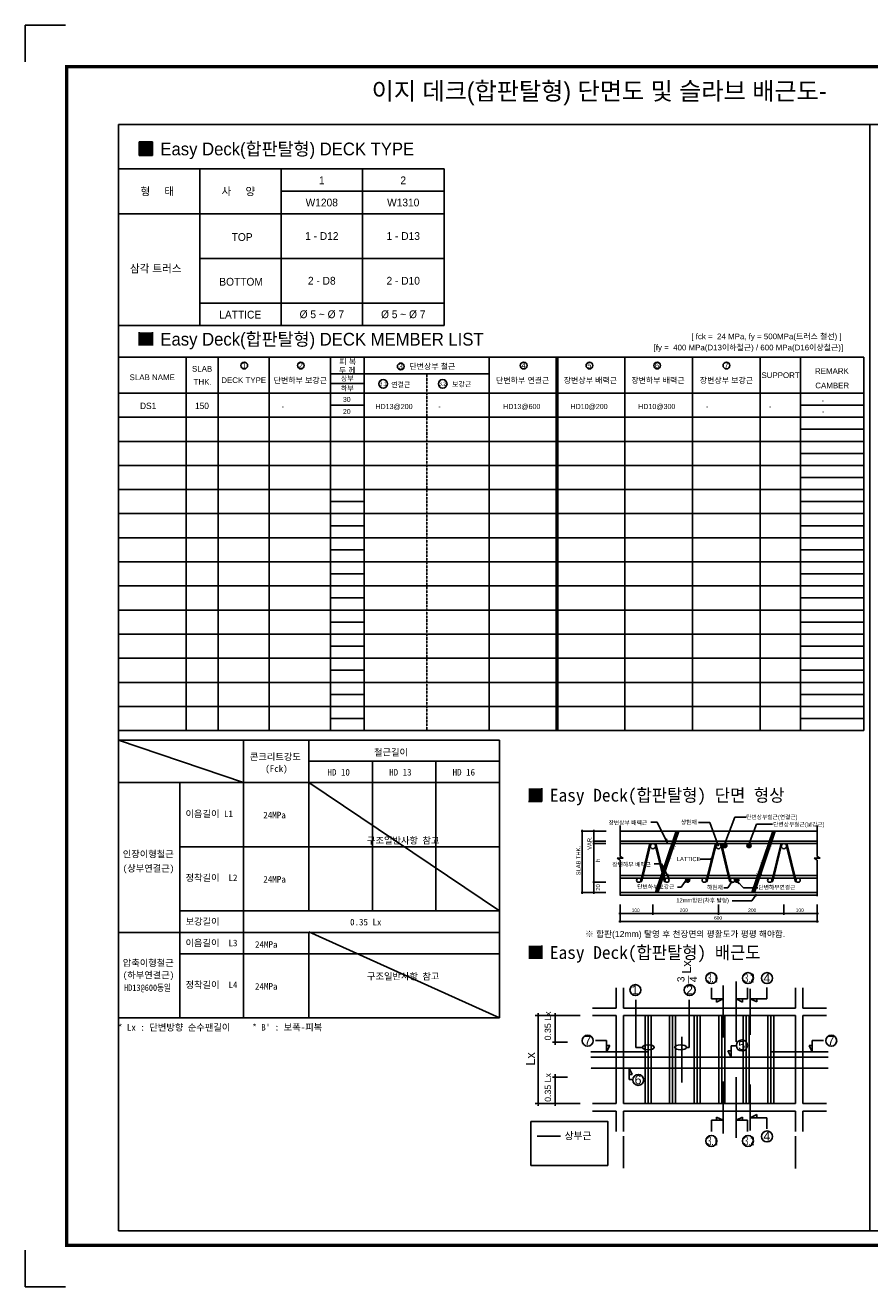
# Model space of a CAD drawing. Header units: millimetres. Extents: x 3445018 to 4174071, y -6064565 to -5122887.
# Tile 24 of 192: x 3698182 to 3710116, y -5863538 to -5845718. Entities that reach past the tile are written whole.
import ezdxf
from ezdxf.enums import TextEntityAlignment as Align

# ---------------------------------------------------------------- set-up
doc = ezdxf.new("R2010")
doc.units = ezdxf.units.MM
doc.header["$MEASUREMENT"] = 0
doc.linetypes.add('XREF1$0$HIDDENX2', pattern=[0.75, 0.5, -0.25])
doc.layers.get('0').update_dxf_attribs({"linetype": 'CONTINUOUS'})
for name, color, linetype in [('A-GRID-DIMS', 7, 'CONTINUOUS'), ('A_GE_FORM', 7, 'CONTINUOUS'), ('DIM', 7, 'CONTINUOUS'), ('guide', 9, 'CONTINUOUS'), ('SY', 1, 'CONTINUOUS'), ('XREF1$0$0-BOT  BAR', 7, 'XREF1$0$HIDDENX2'), ('XREF1$0$DIM', 7, 'CONTINUOUS'), ('XREF1$0$FIN', 9, 'CONTINUOUS'), ('XREF1$0$FUR', 23, 'CONTINUOUS'), ('XREF1$0$WAL', 3, 'CONTINUOUS'), ('문자', 2, 'CONTINUOUS')]:
    doc.layers.add(name, color=color, linetype=linetype)
doc.styles.add('ARIAL', font='arial.ttf')
doc.styles.add('HD', font='txt')
doc.styles.add('HSH', font='txt')
doc.styles.add('굴림', font='txt')

# ---------------------------------------------------------------- blocks, each defined once
blk = doc.blocks.new('sheet _서영')
at = {"layer": 'A_GE_FORM'}
for p, q in [((-362689.99, -1058464.44), (-362689.99, -1058481.68)), ((-362689.99, -1058464.44), (-362689.99, -1058481.68)), ((-362689.99, -1058464.44), (-362670.99, -1058464.44)), ((-362689.99, -1059041.18), (-362689.99, -1059058.43)), ((-362689.99, -1059041.18), (-362689.99, -1059058.43)), ((-362689.99, -1059058.43), (-362670.99, -1059058.43))]:
    blk.add_line(p, q, dxfattribs=at)
at = {"layer": 'A_GE_FORM', "const_width": 1.5}
blk.add_lwpolyline([(-361868.49, -1059038.93), (-362670.49, -1059038.93), (-362670.49, -1058483.93), (-361868.49, -1058483.93)], close=True, dxfattribs=at)
blk = doc.blocks.new('XREF1$0$DOT0')
at = {"layer": 'XREF1$0$DIM', "linetype": 'Continuous'}
blk.add_line((-3, 0), (3, 0), dxfattribs=at)
at = {"layer": 'XREF1$0$DIM', "color": 6}
blk.add_circle((0, 0), 0.75, dxfattribs=at)

msp = doc.modelspace()

# ---------------------------------------------------------------- hatches: boundary and pattern name
at = {"linetype": 'ByBlock'}
for points in [[(3699981.652, -5847366.314), (3699792.178, -5847366.314), (3699792.178, -5847555.787), (3699981.652, -5847555.787)], [(3699981.652, -5850053.634), (3699792.178, -5850053.634), (3699792.178, -5850243.108), (3699981.652, -5850243.108)], [(3705483.686, -5856494.974), (3705294.213, -5856494.974), (3705294.213, -5856684.447), (3705483.686, -5856684.447)], [(3705483.686, -5858717.446), (3705294.213, -5858717.446), (3705294.213, -5858906.92), (3705483.686, -5858906.92)]]:
    msp.add_hatch(color=256, dxfattribs=at).paths.add_polyline_path(points)
for points in [[(3708061.82, -5857276.149), (3708071.023, -5857276.149, -0.368878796), (3708095.808, -5857305.173, -1), (3708037.035, -5857305.173, -0.368878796)], [(3708404.917, -5857276.149), (3708414.119, -5857276.149, -0.368878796), (3708438.904, -5857305.173, -1), (3708380.132, -5857305.173, -0.368878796)], [(3707537.048, -5857765.226), (3707546.25, -5857765.226, -0.368878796), (3707571.036, -5857794.25, -1), (3707512.263, -5857794.25, -0.368878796)], [(3708231.395, -5857765.193), (3708240.597, -5857765.193, -0.368878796), (3708265.383, -5857794.217, -1), (3708206.61, -5857794.217, -0.368878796)]]:
    msp.add_hatch(color=256).paths.add_polyline_path(points)

# ---------------------------------------------------------------- linework, layer by layer
for p, q in [((3699792.178, -5847555.787), (3699792.178, -5847366.314)), ((3699981.652, -5847366.314), (3699792.178, -5847366.314)), ((3699981.652, -5847555.787), (3699981.652, -5847366.314)), ((3699981.652, -5847555.787), (3699792.178, -5847555.787)), ((3699792.178, -5850243.108), (3699792.178, -5850053.634)), ((3699981.652, -5850243.108), (3699981.652, -5850053.634)), ((3705483.686, -5856684.447, 0), (3705483.686, -5856494.974, 0)), ((3705483.686, -5856684.447, 0), (3705294.213, -5856684.447, 0)), ((3705483.686, -5858906.92, 0), (3705483.686, -5858717.446, 0))]:
    msp.add_line(p, q, dxfattribs=at)
at = {"const_width": 2.764}
for points in [[(3707287.761, -5857323.35, 1), (3707293.263, -5857323.35, 1)], [(3707354.532, -5857353.367, 1), (3707360.034, -5857353.367, 1)], [(3707364.548, -5857316.68, 1), (3707370.05, -5857316.68, 1)], [(3708647.955, -5857323.35, 1), (3708653.457, -5857323.35, 1)], [(3708714.726, -5857353.367, 1), (3708720.228, -5857353.367, 1)], [(3708724.741, -5857316.68, 1), (3708730.243, -5857316.68, 1)], [(3707214.099, -5857596.979, 1), (3707219.601, -5857596.979, 1)], [(3707227.453, -5857570.298, 1), (3707232.956, -5857570.298, 1)], [(3707231.006, -5857510.118, 1), (3707236.508, -5857510.118, 1)], [(3707269.31, -5857497.896, 1), (3707274.812, -5857497.896, 1)], [(3707274.119, -5857538.079, 1), (3707279.622, -5857538.079, 1)], [(3707304.454, -5857483.437, 1), (3707309.956, -5857483.437, 1)], [(3708573.305, -5857542.337, 1), (3708578.807, -5857542.337, 1)], [(3708573.305, -5857572.353, 1), (3708578.807, -5857572.353, 1)], [(3708586.659, -5857515.656, 1), (3708592.162, -5857515.656, 1)], [(3708628.516, -5857443.253, 1), (3708634.018, -5857443.253, 1)], [(3708633.325, -5857483.437, 1), (3708638.828, -5857483.437, 1)], [(3707165.792, -5857782.731, 1), (3707171.294, -5857782.731, 1)], [(3707214.099, -5857626.995, 1), (3707219.601, -5857626.995, 1)], [(3708509.99, -5857698.364, 1), (3708515.493, -5857698.364, 1)], [(3708523.345, -5857671.683, 1), (3708528.847, -5857671.683, 1)], [(3708568.036, -5857684.555, 1), (3708573.538, -5857684.555, 1)], [(3708581.39, -5857651.203, 1), (3708586.892, -5857651.203, 1)], [(3708588.067, -5857711.236, 1), (3708593.569, -5857711.236, 1)], [(3707110.581, -5857881.814, 1), (3707116.083, -5857881.814, 1)], [(3707110.581, -5857911.831, 1), (3707116.083, -5857911.831, 1)], [(3707123.935, -5857855.133, 1), (3707129.437, -5857855.133, 1)], [(3707170.601, -5857822.914, 1), (3707176.103, -5857822.914, 1)], [(3708504.721, -5857840.582, 1), (3708510.223, -5857840.582, 1)], [(3708518.075, -5857807.23, 1), (3708523.577, -5857807.23, 1)], [(3708524.752, -5857867.263, 1), (3708530.254, -5857867.263, 1)]]:
    msp.add_lwpolyline(points, format="xyb", close=True, dxfattribs=at)
for centre, radius in [((3707051.317, -5857313.462), 37.11), ((3707977.092, -5857313.462), 37.11), ((3708066.422, -5857305.173), 29.386), ((3708409.518, -5857305.173), 29.386), ((3708902.867, -5857313.462), 37.11), ((3706851.105, -5857794.644), 30.152), ((3707250.685, -5857794.644), 30.152), ((3707541.649, -5857794.25), 29.386), ((3707776.88, -5857794.644), 30.152), ((3708176.46, -5857794.644), 30.152), ((3708235.996, -5857794.217), 29.386), ((3708702.655, -5857794.644), 30.152), ((3709102.235, -5857794.644), 30.152)]:
    msp.add_circle(centre, radius)
at = {"layer": 'A-GRID-DIMS', "color": 0, "linetype": 'ByBlock'}
for p, q in [((3706589.445, -5858136.21), (3706589.445, -5858283.78)), ((3707051.317, -5858136.21), (3707051.317, -5858283.78)), ((3707051.317, -5858136.21), (3707051.317, -5858283.78)), ((3707977.092, -5858136.21), (3707977.092, -5858283.78)), ((3707977.092, -5858136.21), (3707977.092, -5858283.78)), ((3708902.867, -5858136.21), (3708902.867, -5858283.78)), ((3708902.867, -5858136.21), (3708902.867, -5858283.78)), ((3709371.563, -5858136.21), (3709371.563, -5858283.78)), ((3706589.445, -5858220.164), (3706589.445, -5858393.154)), ((3709371.233, -5858220.164), (3709371.233, -5858393.154)), ((3709371.233, -5858220.164), (3709371.233, -5858393.154))]:
    msp.add_line(p, q, dxfattribs=at)
at = {"layer": 'A-GRID-DIMS', "color": 7, "linetype": 'ByBlock'}
for p, q in [((3706595.939, -5858267.544), (3707044.822, -5858267.544)), ((3707057.811, -5858267.544), (3707970.597, -5858267.544)), ((3707977.092, -5858267.544), (3708896.372, -5858267.544)), ((3708909.361, -5858267.544), (3709365.069, -5858267.544)), ((3706589.445, -5858376.918), (3709364.739, -5858376.918)), ((3706021.761, -5859706.11), (3705389.277, -5859706.11)), ((3705431.443, -5859690.298), (3705431.443, -5859674.486)), ((3705431.443, -5859721.922), (3705431.443, -5859737.734)), ((3705431.443, -5860919.303), (3705431.443, -5859737.734)), ((3706021.761, -5859706.11), (3705557.94, -5859706.11)), ((3705671.985, -5859690.298), (3705671.985, -5859674.486)), ((3705671.985, -5859706.11), (3705671.985, -5860122.76)), ((3705671.985, -5859721.922), (3705671.985, -5859737.734)), ((3705844.486, -5860082.069), (3705632.411, -5860082.069)), ((3705671.985, -5860097.881), (3705671.985, -5860113.693)), ((3705671.985, -5860116.407), (3705671.985, -5860100.595)), ((3705844.486, -5860574.968), (3705633.44, -5860574.968)), ((3705671.985, -5860950.928), (3705671.985, -5860534.277)), ((3705671.985, -5860540.63), (3705671.985, -5860556.442)), ((3705671.985, -5860559.156), (3705671.985, -5860543.344)), ((3706021.761, -5860950.928), (3705389.277, -5860950.928)), ((3705431.443, -5860935.115), (3705431.443, -5860919.303)), ((3705431.443, -5860966.74), (3705431.443, -5860982.552)), ((3706021.761, -5860950.928), (3705557.94, -5860950.928)), ((3706021.761, -5860950.928), (3705557.94, -5860950.928)), ((3705671.985, -5860935.115), (3705671.985, -5860919.303)), ((3705671.985, -5860966.74), (3705671.985, -5860982.552)), ((3706635.318, -5861411.73), (3706635.318, -5861693.203)), ((3706635.318, -5861411.73), (3706635.318, -5861861.866)), ((3709065.585, -5861868.708), (3709065.585, -5861411.73))]:
    msp.add_line(p, q, dxfattribs=at)
at = {"layer": 'A-GRID-DIMS', "color": 7, "const_width": 15.812}
for points in [[(3705431.443, -5859714.016, 1), (3705431.443, -5859698.204, 1)], [(3705671.985, -5859714.016, 1), (3705671.985, -5859698.204, 1)], [(3705431.443, -5860943.021, 1), (3705431.443, -5860958.834, 1)], [(3705671.985, -5860943.021, -1), (3705671.985, -5860958.834, -1)]]:
    msp.add_lwpolyline(points, format="xyb", close=True, dxfattribs=at)
at = {"layer": 'A-GRID-DIMS', "color": 7, "linetype": 'ByBlock', "const_width": 15.812}
for points in [[(3705671.985, -5860089.975, 1), (3705671.985, -5860074.163, 1)], [(3705671.985, -5860567.062, -1), (3705671.985, -5860582.874, -1)]]:
    msp.add_lwpolyline(points, format="xyb", close=True, dxfattribs=at)
at = {"layer": 'DIM', "ltscale": 3}
for p, q in [((3706390.265, -5857102.684), (3706037.688, -5857102.684)), ((3706053.924, -5857961.039), (3706053.924, -5857109.179)), ((3706387.285, -5857241.561), (3706201.584, -5857241.561)), ((3706217.82, -5857967.533), (3706217.82, -5857102.684)), ((3706387.285, -5857276.352), (3706201.584, -5857276.352)), ((3706386.47, -5857967.533), (3706037.688, -5857967.533)), ((3706386.47, -5857967.533), (3706037.688, -5857967.533)), ((3706387.285, -5857824.796), (3706201.584, -5857824.796)), ((3706387.285, -5857824.796), (3706201.584, -5857824.796))]:
    msp.add_line(p, q, dxfattribs=at)
at = {"layer": 'guide'}
for p, q in [((3699498.977, -5847117.932), (3699498.977, -5862749.511)), ((3700649.854, -5847748.293), (3700649.854, -5849958.82)), ((3701800.731, -5847748.293), (3701800.731, -5849958.82)), ((3702948.457, -5847748.279), (3702948.457, -5849958.805)), ((3704099.32, -5847748.279), (3704099.32, -5849958.805)), ((3699498.977, -5850407.986), (3710030.434, -5850407.986)), ((3700456.24, -5850407.986), (3700456.24, -5855680.836)), ((3700909.183, -5850407.986), (3700909.183, -5855680.836)), ((3701629.935, -5850407.986), (3701629.935, -5855680.836)), ((3702497.272, -5850407.986), (3702497.272, -5855680.836)), ((3702497.272, -5850407.986), (3702497.272, -5855680.836)), ((3702970.956, -5850407.986), (3702970.956, -5855680.836)), ((3704738.138, -5850407.986), (3704738.138, -5855680.836)), ((3705682.635, -5850407.986), (3705682.635, -5855680.836)), ((3705708.167, -5850407.986), (3705708.167, -5855680.836)), ((3706652.663, -5850407.986), (3706652.663, -5855680.836)), ((3707609.926, -5850407.986), (3707609.926, -5855680.836)), ((3708567.284, -5850407.986), (3708567.284, -5855680.836)), ((3709136.861, -5850407.986), (3709136.861, -5855680.836)), ((3710030.434, -5850407.986), (3710030.434, -5855680.836)), ((3702497.272, -5850640.469), (3704738.138, -5850640.469)), ((3702970.956, -5850777.705), (3702497.272, -5850777.705)), ((3699498.977, -5850914.941), (3710030.434, -5850914.941)), ((3702970.956, -5851085.152), (3702497.272, -5851085.152)), ((3709136.861, -5851085.152), (3710030.434, -5851085.152)), ((3699498.977, -5851255.363), (3710030.434, -5851255.363)), ((3709136.861, -5851425.573), (3710030.434, -5851425.573)), ((3699498.977, -5851595.784), (3710030.434, -5851595.784)), ((3709136.861, -5851765.994), (3710030.434, -5851765.994)), ((3699498.977, -5851936.205), (3710030.434, -5851936.205)), ((3709136.861, -5852106.415), (3710030.434, -5852106.415)), ((3699498.977, -5852276.626), (3710030.434, -5852276.626)), ((3699498.977, -5852617.047), (3710030.434, -5852617.047)), ((3702970.956, -5852446.836), (3702497.272, -5852446.836)), ((3709136.861, -5852446.836), (3710030.434, -5852446.836)), ((3702970.956, -5852787.257), (3702497.272, -5852787.257)), ((3709136.861, -5852787.257), (3710030.434, -5852787.257)), ((3699498.977, -5852957.468), (3710030.434, -5852957.468)), ((3702970.956, -5853127.678), (3702497.272, -5853127.678)), ((3709136.861, -5853127.678), (3710030.434, -5853127.678)), ((3699498.977, -5853297.889), (3710030.434, -5853297.889)), ((3702970.956, -5853468.099), (3702497.272, -5853468.099)), ((3709136.861, -5853468.099), (3710030.434, -5853468.099)), ((3699498.977, -5853638.31), (3710030.434, -5853638.31)), ((3702970.956, -5853808.52), (3702497.272, -5853808.52)), ((3709136.861, -5853808.52), (3710030.434, -5853808.52)), ((3699498.977, -5853978.731), (3710030.434, -5853978.731)), ((3699498.977, -5853978.731), (3710030.434, -5853978.731)), ((3702970.956, -5854148.941), (3702497.272, -5854148.941)), ((3709136.861, -5854148.941), (3710030.434, -5854148.941)), ((3699498.977, -5854319.152), (3710030.434, -5854319.152)), ((3699498.977, -5854319.152), (3710030.434, -5854319.152)), ((3702970.956, -5854489.363), (3702497.272, -5854489.363)), ((3709136.861, -5854489.363), (3710030.434, -5854489.363)), ((3699498.977, -5854659.573), (3710030.434, -5854659.573)), ((3702970.956, -5854829.784), (3702497.272, -5854829.784)), ((3709136.861, -5854829.784), (3710030.434, -5854829.784)), ((3699498.977, -5854999.994), (3710030.434, -5854999.994)), ((3702970.956, -5855170.205), (3702497.272, -5855170.205)), ((3709136.861, -5855170.205), (3710030.434, -5855170.205)), ((3699498.977, -5855340.415), (3710030.434, -5855340.415)), ((3699498.977, -5855340.415), (3710030.434, -5855340.415)), ((3702970.956, -5855510.626), (3702497.272, -5855510.626)), ((3709136.861, -5855510.626), (3710030.434, -5855510.626)), ((3699498.977, -5855680.836), (3710030.434, -5855680.836)), ((3702191.208, -5856112.446), (3704881.735, -5856112.446)), ((3702191.208, -5856414.839), (3704881.735, -5858229.195)), ((3702191.208, -5858526.065), (3704881.735, -5859741.158)), ((3702191.208, -5858531.588), (3702191.208, -5859741.158))]:
    msp.add_line(p, q, dxfattribs=at)
at = {"layer": 'guide', "linetype": 'ByBlock'}
for p, q in [((3699498.977, -5847117.932), (3715484.454, -5847117.932)), ((3710115.051, -5847116.714), (3710115.051, -5862748.293)), ((3710115.051, -5847116.714), (3710115.051, -5862748.293)), ((3701264.252, -5856414.839), (3699498.977, -5855817.31)), ((3701264.252, -5855817.31), (3701264.252, -5859741.158)), ((3702191.208, -5855817.31), (3702191.208, -5858229.195)), ((3704881.735, -5855817.31), (3704881.735, -5859741.158)), ((3703088.05, -5856112.446), (3703088.05, -5858229.195)), ((3703984.893, -5856112.446), (3703984.893, -5858229.195)), ((3700368.848, -5856414.839), (3700368.848, -5859741.158)), ((3699498.977, -5859741.158), (3704881.735, -5859741.158)), ((3715484.454, -5862749.511), (3699498.977, -5862749.511))]:
    msp.add_line(p, q, dxfattribs=at)
at = {"layer": 'guide', "ltscale": 1.5}
for p, q in [((3701800.731, -5847748.293), (3699498.977, -5847748.293)), ((3702948.457, -5847748.279), (3701797.58, -5847748.279)), ((3704099.32, -5847748.279), (3702948.443, -5847748.279)), ((3702948.457, -5848064.068), (3701797.58, -5848064.068)), ((3704099.32, -5848064.068), (3702948.443, -5848064.068)), ((3701800.731, -5848379.872), (3699498.977, -5848379.872)), ((3702948.457, -5848379.858), (3701797.58, -5848379.858)), ((3704099.32, -5848379.858), (3702948.443, -5848379.858)), ((3701800.731, -5849011.451), (3700649.854, -5849011.451)), ((3702948.457, -5849011.437), (3701797.58, -5849011.437)), ((3704099.32, -5849011.437), (3702948.443, -5849011.437)), ((3701800.731, -5849643.03), (3700649.854, -5849643.03)), ((3702948.457, -5849643.016), (3701797.58, -5849643.016)), ((3704099.32, -5849643.016), (3702948.443, -5849643.016)), ((3701800.731, -5849958.82), (3699498.977, -5849958.82)), ((3702948.457, -5849958.805), (3701797.58, -5849958.805)), ((3704099.32, -5849958.805), (3702948.443, -5849958.805)), ((3699498.977, -5855817.31), (3704881.735, -5855817.31)), ((3699498.977, -5856414.839), (3704881.735, -5856414.839)), ((3700368.848, -5857322.017), (3704881.735, -5857322.017)), ((3700368.848, -5858229.195), (3704881.735, -5858229.195)), ((3699498.977, -5858531.588), (3704881.735, -5858531.588)), ((3700368.848, -5858833.98), (3704881.735, -5858833.98))]:
    msp.add_line(p, q, dxfattribs=at)
at = {"layer": 'guide', "linetype": 'XREF1$0$HIDDENX2', "ltscale": 3}
msp.add_line((3703854.547, -5850640.469), (3703854.547, -5855680.836), dxfattribs=at)
at = {"layer": 'guide', "linetype": 'ByBlock'}
msp.add_lwpolyline([(3705326.463, -5861201.8), (3706412.769, -5861201.8), (3706412.769, -5861824.613), (3705326.463, -5861824.613)], close=True, dxfattribs=at)
at = {"layer": 'SY', "linetype": 'ByBlock'}
for p, q in [((3707881.261, -5859471.768), (3707881.261, -5859314.372)), ((3708388.519, -5859471.768), (3708388.519, -5859314.372)), ((3708658.604, -5859468.452), (3708658.604, -5859311.056)), ((3706808.595, -5860155.949), (3706808.595, -5859483.714)), ((3707563.134, -5860155.949), (3707563.134, -5859483.714)), ((3707881.261, -5859471.768), (3708042.461, -5859471.768)), ((3708042.461, -5859471.768), (3707950.831, -5859516.791)), ((3707950.831, -5859516.791), (3707950.831, -5859471.768)), ((3708388.519, -5859471.768), (3708227.318, -5859471.768)), ((3708227.318, -5859471.768), (3708318.948, -5859516.791)), ((3708318.948, -5859516.791), (3708318.948, -5859471.768)), ((3708658.604, -5859468.452), (3708426.099, -5859468.452)), ((3708426.099, -5859468.452), (3708517.729, -5859513.475)), ((3708517.729, -5859513.475), (3708517.729, -5859468.452)), ((3706397.661, -5860059.212), (3706240.264, -5860059.212)), ((3706397.661, -5860059.212), (3706397.661, -5860220.413)), ((3709303.242, -5860059.212), (3709303.242, -5860220.413)), ((3709303.242, -5860059.212), (3709460.639, -5860059.212)), ((3706397.661, -5860220.413), (3706442.683, -5860128.783)), ((3706442.683, -5860128.783), (3706397.661, -5860128.783)), ((3706901.92, -5860155.949), (3706808.595, -5860155.949)), ((3707526.168, -5860155.949), (3707563.134, -5860155.949)), ((3708155.974, -5860296.095), (3708110.951, -5860204.465)), ((3708110.951, -5860204.465), (3708155.974, -5860204.465)), ((3708155.974, -5860134.895), (3708155.974, -5860296.095)), ((3708155.974, -5860134.895), (3708224.092, -5860134.895)), ((3709303.242, -5860220.413), (3709258.22, -5860128.783)), ((3709258.22, -5860128.783), (3709303.242, -5860128.783)), ((3706714.129, -5860610.12), (3706714.129, -5860448.92)), ((3706714.129, -5860448.92), (3706759.152, -5860540.55)), ((3706759.152, -5860540.55), (3706714.129, -5860540.55)), ((3706714.129, -5860610.12), (3706754.956, -5860610.12)), ((3708042.461, -5861185.269), (3707950.831, -5861140.246)), ((3707950.831, -5861140.246), (3707950.831, -5861185.269)), ((3708227.318, -5861185.269), (3708318.948, -5861140.246)), ((3708318.948, -5861140.246), (3708318.948, -5861185.269)), ((3708426.099, -5861149.468), (3708517.729, -5861104.445)), ((3708658.604, -5861149.468), (3708426.099, -5861149.468)), ((3708517.729, -5861104.445), (3708517.729, -5861149.468)), ((3708658.604, -5861149.468), (3708658.604, -5861306.864)), ((3707881.261, -5861185.269), (3708042.461, -5861185.269)), ((3707881.261, -5861185.269), (3707881.261, -5861342.666)), ((3708388.519, -5861185.269), (3708227.318, -5861185.269)), ((3708388.519, -5861185.269), (3708388.519, -5861342.666))]:
    msp.add_line(p, q, dxfattribs=at)
msp.add_ellipse((3706985.898, -5860155.949), major_axis=(-83.978, 0), ratio=0.399784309, dxfattribs=at)
at = {"layer": 'SY', "linetype": 'ByBlock', "extrusion": (0, 0, -1)}
msp.add_ellipse((3707442.19, -5860155.949), major_axis=(83.978, 0), ratio=0.399784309, dxfattribs=at)
at = {"layer": 'XREF1$0$0-BOT  BAR', "color": 3, "ltscale": 4}
for p, q in [((3708426.753, -5859978.578), (3708426.753, -5859328.227)), ((3707458.451, -5860006.254), (3707458.451, -5860650.784)), ((3706173.972, -5860448.92), (3709526.932, -5860448.92)), ((3708426.753, -5861332.126), (3708426.753, -5860681.775))]:
    msp.add_line(p, q, dxfattribs=at)
at = {"layer": 'XREF1$0$0-BOT  BAR', "color": 6, "ltscale": 4}
for p, q in [((3706940.097, -5859706.11), (3706940.097, -5860950.928)), ((3707024.901, -5859706.11), (3707024.901, -5860950.928)), ((3707287.278, -5859706.11), (3707287.278, -5860950.928)), ((3707372.082, -5859706.11), (3707372.082, -5860950.928)), ((3707634.459, -5859706.11), (3707634.459, -5860950.928)), ((3707719.263, -5859706.11), (3707719.263, -5860950.928)), ((3707981.64, -5859706.11), (3707981.64, -5860950.928)), ((3708066.444, -5859706.11), (3708066.444, -5860950.928)), ((3708328.821, -5859706.11), (3708328.821, -5860950.928)), ((3708413.625, -5859706.11), (3708413.625, -5860950.928)), ((3708676.002, -5859706.11), (3708676.002, -5860950.928)), ((3708760.806, -5859706.11), (3708760.806, -5860950.928))]:
    msp.add_line(p, q, dxfattribs=at)
at = {"layer": 'XREF1$0$DIM'}
for p, q in [((3706588.549, -5857021.217), (3706588.549, -5857459.048)), ((3709371.832, -5857021.217), (3709371.832, -5857459.048)), ((3706588.549, -5857102.684), (3709371.832, -5857102.684)), ((3707381.001, -5857102.684), (3707087.168, -5857967.533)), ((3707398.226, -5857102.684), (3707104.393, -5857967.533)), ((3707415.452, -5857102.684), (3707121.618, -5857967.533)), ((3708744.327, -5857102.684), (3708450.494, -5857967.533)), ((3708761.552, -5857102.684), (3708467.719, -5857967.533)), ((3708778.778, -5857102.684), (3708484.944, -5857967.533)), ((3706544.928, -5857485.098), (3706588.549, -5857511.148)), ((3706544.928, -5857485.098), (3706632.171, -5857485.098)), ((3706632.171, -5857485.098), (3706588.549, -5857459.048)), ((3706588.549, -5857511.148), (3706588.549, -5858010.42)), ((3709328.21, -5857485.098), (3709415.453, -5857485.098)), ((3709328.21, -5857485.098), (3709371.832, -5857511.148)), ((3709415.453, -5857485.098), (3709371.832, -5857459.048)), ((3709371.832, -5857511.148), (3709371.832, -5858019.024))]:
    msp.add_line(p, q, dxfattribs=at)
at = {"layer": 'XREF1$0$DIM', "color": 5}
for p, q in [((3706588.549, -5857967.533), (3709371.832, -5857967.533)), ((3706588.549, -5858007.91), (3709371.832, -5858007.91))]:
    msp.add_line(p, q, dxfattribs=at)
at = {"layer": 'XREF1$0$FIN', "color": 2, "linetype": 'Continuous'}
for p, q in [((3706529.904, -5859600.696), (3706529.904, -5859313.268)), ((3706635.318, -5859600.696), (3706635.318, -5859313.268)), ((3709065.585, -5859600.696), (3709065.585, -5859313.268)), ((3709170.999, -5859600.696), (3709170.999, -5859313.268)), ((3706197.276, -5859600.696), (3706529.904, -5859600.696)), ((3706197.276, -5859706.11), (3706529.904, -5859706.11)), ((3706529.904, -5860950.928), (3706529.904, -5859706.11)), ((3706635.318, -5859600.696), (3709065.585, -5859600.696)), ((3706635.318, -5859706.11), (3709065.585, -5859706.11)), ((3706635.318, -5860950.928), (3706635.318, -5859706.11)), ((3709065.585, -5860950.928), (3709065.585, -5859706.11)), ((3709170.999, -5859600.696), (3709503.627, -5859600.696)), ((3709170.999, -5859706.11), (3709503.627, -5859706.11)), ((3709170.999, -5860950.928), (3709170.999, -5859706.11)), ((3706197.276, -5860950.928), (3706529.904, -5860950.928)), ((3706635.318, -5860950.928), (3709065.585, -5860950.928)), ((3709170.999, -5860950.928), (3709503.627, -5860950.928)), ((3706197.276, -5861056.341), (3706529.904, -5861056.341)), ((3706529.904, -5861343.769), (3706529.904, -5861056.341)), ((3706635.318, -5861343.769), (3706635.318, -5861056.341)), ((3706635.318, -5861056.341), (3709065.585, -5861056.341)), ((3709065.585, -5861343.769), (3709065.585, -5861056.341)), ((3709170.999, -5861343.769), (3709170.999, -5861056.341)), ((3709170.999, -5861056.341), (3709503.627, -5861056.341))]:
    msp.add_line(p, q, dxfattribs=at)
at = {"layer": 'XREF1$0$FUR'}
for p, q in [((3706588.549, -5857241.561), (3709371.832, -5857241.561)), ((3706588.549, -5857276.352), (3709371.832, -5857276.352)), ((3706879.426, -5857806.999), (3707005.234, -5857291.551)), ((3706892.899, -5857810.469), (3707014.206, -5857313.462)), ((3707088.427, -5857313.462), (3707208.742, -5857809.95)), ((3707097.465, -5857291.688), (3707222.499, -5857807.651)), ((3707805.201, -5857806.999), (3707931.009, -5857291.551)), ((3707818.674, -5857810.469), (3707939.981, -5857313.462)), ((3708014.202, -5857313.462), (3708134.517, -5857809.95)), ((3708023.24, -5857291.688), (3708148.274, -5857807.651)), ((3708730.976, -5857806.999), (3708856.784, -5857291.551)), ((3708744.449, -5857810.469), (3708865.756, -5857313.462)), ((3708939.977, -5857313.462), (3709060.292, -5857809.95)), ((3708949.015, -5857291.688), (3709074.049, -5857807.651)), ((3706588.549, -5857730.073), (3709371.832, -5857730.073)), ((3706588.549, -5857764.864), (3709371.832, -5857764.864))]:
    msp.add_line(p, q, dxfattribs=at)
at = {"layer": 'XREF1$0$FUR', "color": 3}
for p, q in [((3708172.142, -5858085.556), (3708449.26, -5858085.556)), ((3708449.26, -5858085.556), (3708513.504, -5857991.361)), ((3708503.187, -5858019.706), (3708497.333, -5858015.071)), ((3708513.504, -5857991.361), (3708503.187, -5858019.706))]:
    msp.add_line(p, q, dxfattribs=at)
at = {"layer": 'XREF1$0$FUR'}
for centre, radius, start, end in [((3707023.775, -5857293.106), 18.606, 116.0350534, 175.2055401), ((3707015.322, -5857285.437), 9.054, 328.4759937, 88.1863791), ((3707087.312, -5857285.437), 9.054, 91.8136209, 211.5240063), ((3707078.858, -5857293.106), 18.606, 4.7944599, 63.9649466), ((3707949.55, -5857293.106), 18.606, 116.0350534, 175.2055401), ((3707941.097, -5857285.437), 9.054, 328.4759937, 88.1863791), ((3708013.087, -5857285.437), 9.054, 91.8136209, 211.5240063), ((3708004.633, -5857293.106), 18.606, 4.7944599, 63.9649466), ((3708875.325, -5857293.106), 18.606, 116.0350534, 175.2055401), ((3708866.872, -5857285.437), 9.054, 328.4759937, 88.1863791), ((3708938.862, -5857285.437), 9.054, 91.8136209, 211.5240063), ((3708930.408, -5857293.106), 18.606, 4.7944599, 63.9649466), ((3706886.233, -5857808.476), 6.958, 167.7692737, 347.7692737), ((3707215.59, -5857808.476), 6.958, 192.2307263, 6.8093353), ((3707812.008, -5857808.476), 6.958, 167.7692737, 347.7692737), ((3708141.365, -5857808.476), 6.958, 192.2307263, 6.8093353), ((3708737.783, -5857808.476), 6.958, 167.7692737, 347.7692737), ((3709067.14, -5857808.476), 6.958, 192.2307263, 6.8093353)]:
    msp.add_arc(centre, radius, start, end, dxfattribs=at)
at = {"layer": 'XREF1$0$WAL', "color": 3, "linetype": 'Continuous'}
for p, q in [((3708042.461, -5859284.497), (3708042.461, -5860018.992)), ((3708227.318, -5859224.736), (3708227.318, -5860078.753)), ((3706173.972, -5860219.759), (3706991.251, -5860219.759)), ((3709526.932, -5860219.759), (3708709.652, -5860219.759)), ((3706173.972, -5860296.095), (3709526.932, -5860296.095)), ((3708042.461, -5861372.54), (3708042.461, -5860638.045)), ((3708227.318, -5861432.301), (3708227.318, -5860578.284)), ((3705414.83, -5861408.842), (3705747.459, -5861408.842))]:
    msp.add_line(p, q, dxfattribs=at)
at = {"layer": 'XREF1$0$WAL', "color": 6, "linetype": 'Continuous'}
for p, q in [((3706982.499, -5860950.928), (3706982.499, -5859706.11)), ((3707329.68, -5860950.928), (3707329.68, -5859706.11)), ((3707676.861, -5860950.928), (3707676.861, -5859706.11)), ((3708024.042, -5860950.928), (3708024.042, -5859706.11)), ((3708371.223, -5860950.928), (3708371.223, -5859706.11)), ((3708718.404, -5860950.928), (3708718.404, -5859706.11))]:
    msp.add_line(p, q, dxfattribs=at)
at = {"layer": '문자', "color": 7}
for p, q in [((3707022.107, -5856973.831), (3707109.707, -5856973.831)), ((3707109.707, -5856973.831), (3707253.586, -5857260.271)), ((3707853.603, -5856979.605), (3707696.893, -5856979.605)), ((3707977.092, -5857313.462), (3707853.603, -5856979.605)), ((3708066.422, -5857275.787), (3708210.7, -5856902.869)), ((3708210.7, -5856902.869), (3708367.409, -5856902.869)), ((3708409.518, -5857275.787), (3708514.133, -5857005.388)), ((3708514.133, -5857005.388), (3708739.339, -5857005.388)), ((3707241.244, -5857212.521), (3707231.947, -5857217.191)), ((3707253.586, -5857260.271), (3707241.244, -5857212.521)), ((3708081.463, -5857258.509), (3708074.503, -5857254.899)), ((3708424.56, -5857258.509), (3708417.599, -5857254.899)), ((3707964.306, -5857294.454), (3707969.368, -5857292.581)), ((3707977.092, -5857313.462), (3707964.306, -5857294.454)), ((3708066.422, -5857275.787), (3708081.463, -5857258.509)), ((3708409.518, -5857275.787), (3708424.56, -5857258.509)), ((3707067.893, -5857564.79), (3707173.081, -5857564.79)), ((3707173.081, -5857564.79), (3707270.262, -5857758.262)), ((3707718.66, -5857495.753), (3707888.228, -5857495.753)), ((3707888.228, -5857495.753), (3707858.956, -5857489.145)), ((3707858.956, -5857489.145), (3707858.956, -5857495.753)), ((3707257.92, -5857710.512), (3707248.623, -5857715.182)), ((3707270.262, -5857758.262), (3707257.92, -5857710.512)), ((3707396.432, -5857894.908), (3707451.391, -5857894.908)), ((3707451.391, -5857894.908), (3707515.635, -5857800.713)), ((3707505.317, -5857829.058), (3707499.464, -5857824.423)), ((3707515.635, -5857800.713), (3707505.317, -5857829.058)), ((3708054.228, -5857901.775), (3708109.186, -5857901.775)), ((3708109.186, -5857901.775), (3708173.431, -5857807.58)), ((3708163.113, -5857835.925), (3708157.259, -5857831.29)), ((3708173.431, -5857807.58), (3708163.113, -5857835.925)), ((3708333.294, -5857901.775), (3708250.9, -5857819.664)), ((3708250.9, -5857819.664), (3708265.27, -5857846.185)), ((3708265.27, -5857846.185), (3708271.187, -5857839.881)), ((3708532.272, -5857901.775), (3708333.294, -5857901.775))]:
    msp.add_line(p, q, dxfattribs=at)
at = {"layer": '문자'}
for centre, radius in [((3701276.073, -5850525.115), 48.089), ((3702076.07, -5850525.115), 48.089), ((3705225.193, -5850525.115), 48.089), ((3706154.6, -5850525.115), 48.089), ((3707111.389, -5850525.115), 48.089), ((3708090.196, -5850525.115), 48.089), ((3703488.449, -5850538.051), 48.089), ((3703240.329, -5850783.659), 61.22), ((3704080.439, -5850783.659), 61.22), ((3707876.296, -5859178.358), 77.557), ((3708393.483, -5859178.358), 77.557), ((3708664.087, -5859178.358), 77.557), ((3706804.1, -5859346.924), 77.557), ((3707571.169, -5859346.924), 77.557), ((3706130.058, -5860061.813), 77.557), ((3708308.289, -5860129.318), 77.557), ((3709570.845, -5860061.813), 77.557), ((3706843.719, -5860615.725), 77.557), ((3708664.087, -5861414.975), 77.557), ((3707876.296, -5861478.679), 77.557), ((3708393.483, -5861478.679), 77.557)]:
    msp.add_circle(centre, radius, dxfattribs=at)

# ---------------------------------------------------------------- block references
at = {"layer": 'A-GRID-DIMS', "color": 7, "linetype": 'ByBlock', "xscale": 6.494325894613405, "yscale": 6.494325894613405, "zscale": 6.494325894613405, "rotation": 180}
for p in [(3706589.445, -5858267.544), (3707051.317, -5858267.544), (3707977.092, -5858267.544), (3708902.867, -5858267.544), (3706589.445, -5858376.918), (3709371.233, -5858376.918)]:
    msp.add_blockref('XREF1$0$DOT0', p, dxfattribs=at)
at = {"layer": 'A-GRID-DIMS', "color": 7, "linetype": 'ByBlock', "xscale": 6.494325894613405, "yscale": 6.494325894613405, "zscale": 6.494325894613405}
for p in [(3707051.317, -5858267.544), (3707977.092, -5858267.544), (3708902.867, -5858267.544), (3709371.563, -5858267.544), (3709371.233, -5858376.918)]:
    msp.add_blockref('XREF1$0$DOT0', p, dxfattribs=at)
at = {"layer": 'DIM', "ltscale": 3, "xscale": -6.494325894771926, "yscale": 6.494325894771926, "zscale": 6.494325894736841}
for p, rotation in [((3706053.924, -5857102.684), 270), ((3706217.82, -5857102.684), 270), ((3706217.82, -5857241.561), 270), ((3706217.82, -5857276.352), 270), ((3706053.924, -5857967.533), 90), ((3706053.924, -5857967.533), 270), ((3706217.82, -5857824.796), 90), ((3706217.82, -5857824.796), 270), ((3706217.82, -5857967.533), 90), ((3706217.82, -5857967.533), 270)]:
    msp.add_blockref('XREF1$0$DOT0', p, dxfattribs=dict(at, rotation=rotation))
at = {"layer": '문자', "xscale": 30, "yscale": 30, "zscale": 30}
msp.add_blockref('sheet _서영', (14578881.602, 25908215.115), dxfattribs=at)

# ---------------------------------------------------------------- texts
at = {"linetype": 'ByBlock', "style": 'ARIAL'}
for s, p in [('[ fck =  24 MPa, fy = 500MPa(트러스 철선) ]', (3707594.186, -5850153.404)), ('[fy =  400 MPa(D13이하철근) / 600 MPa(D16이상철근)]', (3707060.768, -5850310.455))]:
    msp.add_text(s, height=80, dxfattribs=at).set_placement(p)
at = {"layer": 'A-GRID-DIMS', "color": 3, "linetype": 'ByBlock', "style": 'ARIAL'}
for s, p in [('100', (3706807.548, -5858218.836)), ('200', (3707486.418, -5858218.836)), ('600', (3707972.481, -5858328.211)), ('200', (3708454.053, -5858218.836)), ('100', (3709125.648, -5858218.836))]:
    msp.add_text(s, height=48.7074, dxfattribs=at).set_placement(p, align=Align.MIDDLE_CENTER)
at = {"layer": 'A-GRID-DIMS', "color": 3, "style": 'ARIAL'}
for s, height, p in [('0.35 Lx', 88.5477, (3705610.862, -5860056.969)), ('Lx', 126.4968, (3705383.22, -5860413.043)), ('0.35 Lx', 88.5477, (3705611.767, -5860925.827))]:
    msp.add_text(s, height=height, rotation=90, dxfattribs=at).set_placement(p)
at = {"layer": 'DIM', "ltscale": 3, "style": 'ARIAL'}
for s, height, p in [('VAR.', 57.9851, (3706184.386, -5857365.581)), ('SLAB THK.', 57.9851, (3706026.755, -5857725.331)), ('h', 57.985, (3706303.379, -5857538.493)), ('20', 57.9851, (3706303.457, -5857942.09))]:
    msp.add_text(s, height=height, rotation=90, dxfattribs=at).set_placement(p)
at = {"layer": '문자', "linetype": 'ByBlock', "style": '굴림'}
for s, height, p in [('이지 데크(합판탈형) 단면도 및 슬라브 배근도-', 250, (3703076.511, -5846772.504)), ('Easy Deck(합판탈형) DECK TYPE', 180, (3700092.178, -5847555.662)), ('Easy Deck(합판탈형) DECK MEMBER LIST', 180, (3700092.178, -5850243.03)), ('30', 70, (3702671.886, -5851038.831)), ('DS1', 90, (3699804.518, -5851139.436)), ('150', 90, (3700581.36, -5851139.883)), ('-', 72.632, (3701803.465, -5851139.883)), ('20', 70, (3702671.886, -5851209.357)), ('HD13@200', 72.6316, (3703129.781, -5851139.883)), ('-', 72.632, (3704017.149, -5851139.883)), ('HD13@600', 72.6316, (3704936.097, -5851139.883)), ('HD10@200', 72.6316, (3705886.623, -5851139.883)), ('HD10@300', 72.6316, (3706843.465, -5851139.883)), ('-', 72.632, (3707800.307, -5851139.883)), ('-', 72.632, (3708689.55, -5851139.883)), ('-', 72.632, (3709437.089, -5851052.313)), ('-', 72.632, (3709439.254, -5851209.357))]:
    msp.add_text(s, height=height, dxfattribs=at).set_placement(p)
for s, p in [('1', (3702372.317, -5847909.332)), ('2', (3703523.18, -5847909.332)), ('W1208', (3702372.317, -5848221.963)), ('W1310', (3703523.18, -5848221.963)), ('1 - D12', (3702372.317, -5848695.647)), ('1 - D13', (3703523.18, -5848695.647)), ('2 - D8', (3702372.317, -5849327.226)), ('2 - D10', (3703523.18, -5849327.226)), ('Ø 5 ~ Ø 7', (3702373.018, -5849800.911)), ('Ø 5 ~ Ø 7', (3703523.882, -5849800.911))]:
    msp.add_text(s, height=110, dxfattribs=at).set_placement(p, align=Align.MIDDLE_CENTER)
at = {"layer": '문자', "color": 0, "linetype": 'ByBlock', "style": '굴림'}
for s, p in [('형     태', (3699809.514, -5848119.852)), ('사     양', (3700955.519, -5848119.852)), ('TOP', (3701098.492, -5848764.825)), ('삼각 트러스', (3699661.367, -5849210.502)), ('BOTTOM', (3700924.243, -5849396.404)), ('LATTICE', (3700924.243, -5849860.814))]:
    msp.add_text(s, height=110, dxfattribs=at).set_placement(p)
at = {"layer": '문자'}
for s, height, style, p in [('2', 78.433, 'ARIAL', (3702043.991, -5850563.288)), ('6', 78.433, 'ARIAL', (3707079.31, -5850563.288)), ('1', 78.433, 'ARIAL', (3701243.994, -5850563.288)), ('3', 78.433, 'ARIAL', (3703456.37, -5850576.224)), ('4', 78.433, 'ARIAL', (3705193.115, -5850563.288)), ('5', 78.433, 'ARIAL', (3706122.522, -5850563.288)), ('7', 78.433, 'ARIAL', (3708058.118, -5850563.288)), ('3.1', 54.9031, 'ARIAL', (3703186.27, -5850807.58)), ('3.2', 54.9031, 'ARIAL', (3704026.381, -5850807.58)), ('24MPa', 93.2286, 'HSH', (3701546.498, -5856921.396)), ('구조일반사항 참고', 93.2286, 'HSH', (3703010.982, -5857280.469)), ('24MPa', 93.2286, 'HSH', (3701546.498, -5857828.574)), ('0.35 Lx ', 93.2286, 'HSH', (3702771.809, -5858433.359)), ('24MPa', 93.2286, 'HSH', (3701429.1, -5858749.488)), ('구조일반사항 참고', 93.2286, 'HSH', (3703010.982, -5859198.918)), ('4', 126.497, 'ARIAL', (3708612.351, -5859239.924)), ('24MPa', 93.2286, 'HSH', (3701429.1, -5859340.537)), ('1', 126.497, 'ARIAL', (3706749.414, -5859408.49)), ('2', 126.497, 'ARIAL', (3707519.433, -5859408.49)), ('7', 126.497, 'ARIAL', (3706081.475, -5860123.88)), ('5', 126.497, 'ARIAL', (3708256.553, -5860190.884)), ('7', 126.497, 'ARIAL', (3709519.109, -5860123.88)), ('6', 126.497, 'ARIAL', (3706791.983, -5860677.291)), ('상부근', 101.1974, 'ARIAL', (3705802.923, -5861455.788)), ('4', 126.497, 'ARIAL', (3708612.351, -5861474.179))]:
    msp.add_text(s, height=height, dxfattribs=dict(at, style=style)).set_placement(p)
at = {"layer": '문자', "color": 3, "style": 'ARIAL'}
for s, height, p in [('피 복', 80, (3702738.741, -5850468.31)), ('단변상부 철근', 80, (3703935.268, -5850535.492)), ('SLAB NAME', 80, (3699976.429, -5850691.181)), ('SLAB', 80, (3700681.261, -5850571.273)), ('두 께', 80, (3702732.608, -5850590.796)), ('상부', 70, (3702732.608, -5850706.09)), ('SUPPORT', 80, (3708854.834, -5850661.323)), ('REMARK', 80, (3709580.229, -5850602.474)), ('THK.', 80, (3700688.979, -5850756.438)), ('DECK TYPE', 80, (3701269.122, -5850731.83)), ('단변하부 보강근', 80, (3702069.118, -5850731.83)), ('하부', 70, (3702732.608, -5850845.464)), ('연결근', 70, (3703487.904, -5850793.28)), ('보강근', 70, (3704349.293, -5850787.216)), ('단변하부 연결근', 80, (3705211.348, -5850731.83)), ('장변상부 배력근', 80, (3706167.478, -5850731.83)), ('장변하부 배력근', 80, (3707123.203, -5850731.83)), ('장변상부 보강근', 80, (3708090.351, -5850731.83)), ('CAMBER', 80, (3709584.86, -5850806.745))]:
    msp.add_text(s, height=height, dxfattribs=at).set_placement(p, align=Align.MIDDLE)
at = {"layer": '문자', "color": 3}
for s, height, style, p in [('콘크리트강도', 93.2286, 'HSH', (3701356.461, -5856097.49)), ('철근길이', 93.2286, 'HSH', (3703110.109, -5856034)), ('(Fck)', 93.2286, 'HSH', (3701573.331, -5856265.815)), ('HD 10', 93.2286, 'HSH', (3702452.601, -5856316.611)), ('HD 13', 93.2286, 'HSH', (3703324.18, -5856316.611)), ('HD 16', 93.2286, 'HSH', (3704221.022, -5856316.611)), ('Easy Deck(합판탈형) 단면 형상', 180, 'HD', (3705595.401, -5856684.216, 0)), ('이음길이 L1', 93.2286, 'HSH', (3700446.966, -5856904.07)), ('인장이형철근', 93.2286, 'HSH', (3699560.226, -5857473.215)), ('(상부연결근)', 93.2286, 'HSH', (3699560.226, -5857674.725)), ('정착길이  L2', 93.2286, 'HSH', (3700446.966, -5857807.205)), ('보강길이  ', 93.2286, 'HSH', (3700446.966, -5858425.317)), ('이음길이  L3', 93.2286, 'HSH', (3700446.966, -5858727.71)), ('Easy Deck(합판탈형) 배근도', 180, 'HD', (3705595.401, -5858906.689, 0)), ('압축이형철근', 93.2286, 'HSH', (3699560.226, -5859009.597)), ('(하부연결근)', 93.2286, 'HSH', (3699560.226, -5859182.323)), ('정착길이  L4', 93.2286, 'HSH', (3700446.966, -5859319.168)), ('* Lx : 단변방향 순수팬길이', 93.22863, 'HSH', (3699491.796, -5859920.524)), ('* Lx : 단변방향 순수팬길이', 93.22863, 'HSH', (3699491.796, -5859920.524)), ("* B' : 보폭-피복", 93.22863, 'HSH', (3701390.309, -5859918.522))]:
    msp.add_text(s, height=height, dxfattribs=dict(at, style=style)).set_placement(p)
at = {"layer": '문자', "color": 7, "style": 'ARIAL'}
for s, height, p in [('단변상부철근(연결근)', 57.98505, (3708368.42, -5856931.785)), ('장변상부 배력근', 57.9851, (3706425.154, -5857011.26)), ('상현재', 57.9851, (3707446.414, -5857004.397)), ('단변상부철근(보강근)', 57.98505, (3708749.729, -5857035.223)), ('장변하부 배력근', 57.9851, (3706477.715, -5857602.22)), ('LATTICE', 57.9851, (3707389.564, -5857525.593)), ('단변하부보강근', 57.9851, (3706829.882, -5857915.861)), ('하현재', 57.9851, (3707814.862, -5857924.913)), ('단변하부연결근', 57.9851, (3708540.835, -5857924.913)), ('12mm합판(차후 탈형)', 57.50584, (3707382.245, -5858108.502)), ('※ 합판(12mm) 탈영 후 천장면의 평활도가 평평 해야함.', 86.97758, (3706093.508, -5858598.541))]:
    msp.add_text(s, height=height, dxfattribs=at).set_placement(p)
at = {"layer": '문자', "style": 'ARIAL'}
for s, height, p in [('Lx', 126.4968, (3707589.501, -5859115.162)), ('3', 101.197, (3707497.216, -5859234.32)), ('ㅡ', 101.197, (3707606.169, -5859262.772)), ('4', 101.197, (3707672.076, -5859234.32))]:
    msp.add_text(s, height=height, rotation=90, dxfattribs=at).set_placement(p)
at = {"layer": '문자', "style": 'ARIAL', "width": 0.5}
for s, p in [('3.1', (3707819.85, -5859239.924)), ('3.2', (3708338.659, -5859239.924)), ('3.1', (3707819.85, -5861540.766)), ('3.2', (3708338.659, -5861540.766))]:
    msp.add_text(s, height=126.4968, dxfattribs=at).set_placement(p)
at = {"layer": '문자', "color": 3, "style": 'HSH', "width": 0.8}
msp.add_text('HD13@600동일', height=93.2286, dxfattribs=at).set_placement((3699578.785, -5859360.031))

doc.saveas('drawing.dxf')
